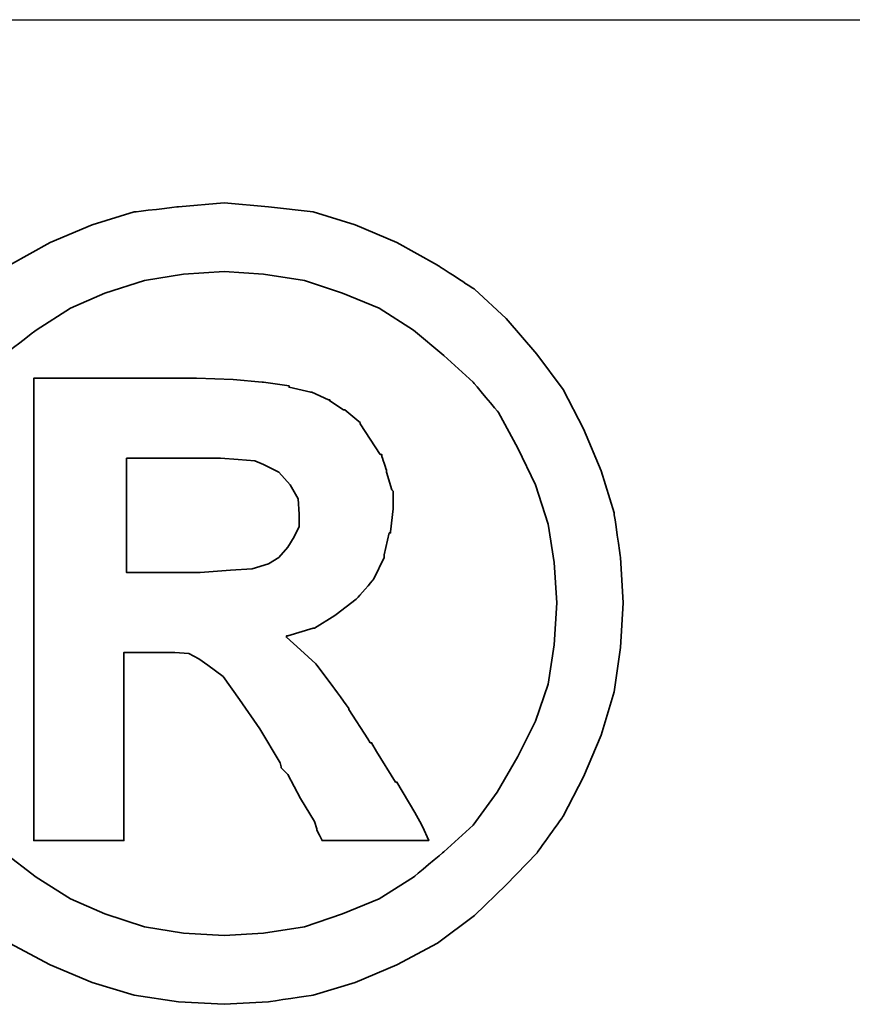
# Model space of a CAD drawing. Header units: millimetres. Extents: x 953 to 1193, y 90 to 173.
# Tile 19 of 42: x 1126.278 to 1126.519, y 110.665 to 110.95. Entities that reach past the tile are written whole.
import ezdxf

# ---------------------------------------------------------------- set-up
doc = ezdxf.new("R2010")
doc.units = ezdxf.units.MM
doc.header["$LTSCALE"] = 0.1
for name, color, linetype in [('DIM', 4, 'CONTINUOUS'), ('layer 1', 7, 'CONTINUOUS'), ('OUT', 3, 'CONTINUOUS')]:
    doc.layers.add(name, color=color, linetype=linetype)

# ---------------------------------------------------------------- blocks, each defined once
blk = doc.blocks.new('TBI MOTION logo(完整正式版)')
at = {"layer": 'layer 1', "color": 22, "lineweight": 35}
for points, knots in [([(-91.89366, 20.43624), (-91.89366, 20.43624), (-91.91351, 20.77862), (-91.91351, 20.77862), (-91.91351, 20.77862), (-91.91351, 20.77862), (-91.96114, 21.11206), (-91.96114, 21.11206), (-91.96114, 21.11206), (-91.96114, 21.11206), (-92.05641, 21.42764), (-92.05641, 21.42764), (-92.05641, 21.42764), (-92.05641, 21.42764), (-92.18939, 21.74124), (-92.18939, 21.74124), (-92.18939, 21.74124), (-92.18939, 21.74124), (-92.34222, 22.03697), (-92.34222, 22.03697), (-92.34222, 22.03697), (-92.34222, 22.03697), (-92.5407, 22.30294), (-92.5407, 22.30294), (-92.5407, 22.30294), (-92.5407, 22.30294), (-92.76895, 22.5689), (-92.76895, 22.5689), (-92.76895, 22.5689), (-92.76895, 22.5689), (-93.00713, 22.78921), (-93.00713, 22.78921), (-93.00713, 22.78921), (-93.00713, 22.78921), (-93.285, 22.96982), (-93.285, 22.96982), (-93.285, 22.96982), (-93.285, 22.96982), (-93.58867, 23.14051), (-93.58867, 23.14051), (-93.58867, 23.14051), (-93.58867, 23.14051), (-93.90227, 23.2735), (-93.90227, 23.2735), (-93.90227, 23.2735), (-93.90227, 23.2735), (-94.21785, 23.36877), (-94.21785, 23.36877), (-94.21785, 23.36877), (-94.21785, 23.36877), (-94.55129, 23.40846), (-94.55129, 23.40846), (-94.55129, 23.40846), (-94.55129, 23.40846), (-94.88474, 23.43625), (-94.88474, 23.43625), (-94.88474, 23.43625), (-94.88474, 23.43625), (-95.22612, 23.40846), (-95.22612, 23.40846), (-95.22612, 23.40846), (-95.22612, 23.40846), (-95.55956, 23.36877), (-95.55956, 23.36877), (-95.55956, 23.36877), (-95.55956, 23.36877), (-95.87515, 23.2735), (-95.87515, 23.2735), (-95.87515, 23.2735), (-95.87515, 23.2735), (-96.18973, 23.14051), (-96.18973, 23.14051), (-96.18973, 23.14051), (-96.18973, 23.14051), (-96.4944, 22.96982), (-96.4944, 22.96982), (-96.4944, 22.96982), (-96.4944, 22.96982), (-96.77028, 22.78921), (-96.77028, 22.78921), (-96.77028, 22.78921), (-96.77028, 22.78921), (-97.00846, 22.5689), (-97.00846, 22.5689), (-97.00846, 22.5689), (-97.00846, 22.5689), (-97.23671, 22.30294), (-97.23671, 22.30294), (-97.23671, 22.30294), (-97.23671, 22.30294), (-97.43618, 22.03697), (-97.43618, 22.03697), (-97.43618, 22.03697), (-97.43618, 22.03697), (-97.58901, 21.74124), (-97.58901, 21.74124), (-97.58901, 21.74124), (-97.58901, 21.74124), (-97.72298, 21.42764), (-97.72298, 21.42764), (-97.72298, 21.42764), (-97.72298, 21.42764), (-97.81825, 21.11206), (-97.81825, 21.11206), (-97.81825, 21.11206), (-97.81825, 21.11206), (-97.86589, 20.77862), (-97.86589, 20.77862), (-97.86589, 20.77862), (-97.86589, 20.77862), (-97.88375, 20.43624), (-97.88375, 20.43624), (-97.88375, 20.43624), (-97.88375, 20.43624), (-97.86589, 20.1028), (-97.86589, 20.1028), (-97.86589, 20.1028), (-97.86589, 20.1028), (-97.81825, 19.77035), (-97.81825, 19.77035), (-97.81825, 19.77035), (-97.81825, 19.77035), (-97.72298, 19.44583), (-97.72298, 19.44583), (-97.72298, 19.44583), (-97.72298, 19.44583), (-97.58901, 19.13224), (-97.58901, 19.13224), (-97.58901, 19.13224), (-97.58901, 19.13224), (-97.43618, 18.83749), (-97.43618, 18.83749), (-97.43618, 18.83749), (-97.43618, 18.83749), (-97.23671, 18.55963), (-97.23671, 18.55963), (-97.23671, 18.55963), (-97.23671, 18.55963), (-97.00846, 18.32145), (-97.00846, 18.32145), (-97.00846, 18.32145), (-97.00846, 18.32145), (-96.77028, 18.0932), (-96.77028, 18.0932), (-96.77028, 18.0932), (-96.77028, 18.0932), (-96.4944, 17.88381), (-96.4944, 17.88381), (-96.4944, 17.88381), (-96.4944, 17.88381), (-96.18973, 17.72205), (-96.18973, 17.72205), (-96.18973, 17.72205), (-96.18973, 17.72205), (-95.87515, 17.58906), (-95.87515, 17.58906), (-95.87515, 17.58906), (-95.87515, 17.58906), (-95.55956, 17.4938), (-95.55956, 17.4938), (-95.55956, 17.4938), (-95.55956, 17.4938), (-95.22612, 17.44616), (-95.22612, 17.44616), (-95.22612, 17.44616), (-95.22612, 17.44616), (-94.88474, 17.42631), (-94.88474, 17.42631), (-94.88474, 17.42631), (-94.88474, 17.42631), (-94.55129, 17.44616), (-94.55129, 17.44616), (-94.55129, 17.44616), (-94.55129, 17.44616), (-94.21785, 17.4938), (-94.21785, 17.4938), (-94.21785, 17.4938), (-94.21785, 17.4938), (-93.90227, 17.58906), (-93.90227, 17.58906), (-93.90227, 17.58906), (-93.90227, 17.58906), (-93.58867, 17.72205), (-93.58867, 17.72205), (-93.58867, 17.72205), (-93.58867, 17.72205), (-93.285, 17.88381), (-93.285, 17.88381), (-93.285, 17.88381), (-93.285, 17.88381), (-93.00713, 18.0932), (-93.00713, 18.0932), (-93.00713, 18.0932), (-93.00713, 18.0932), (-92.76895, 18.32145), (-92.76895, 18.32145), (-92.76895, 18.32145), (-92.76895, 18.32145), (-92.5407, 18.55963), (-92.5407, 18.55963), (-92.5407, 18.55963), (-92.5407, 18.55963), (-92.34222, 18.83749), (-92.34222, 18.83749), (-92.34222, 18.83749), (-92.34222, 18.83749), (-92.18939, 19.13224), (-92.18939, 19.13224), (-92.18939, 19.13224), (-92.18939, 19.13224), (-92.05641, 19.44583), (-92.05641, 19.44583), (-92.05641, 19.44583), (-92.05641, 19.44583), (-91.96114, 19.77035), (-91.96114, 19.77035), (-91.96114, 19.77035), (-91.96114, 19.77035), (-91.91351, 20.1028), (-91.91351, 20.1028), (-91.91351, 20.1028), (-91.91351, 20.1028), (-91.89366, 20.43624), (-91.89366, 20.43624)], [0, 0, 0, 0, 0.0178571, 0.0178571, 0.0178571, 0.0178572, 0.0357143, 0.0357143, 0.0357143, 0.0357143, 0.0535714, 0.0535714, 0.0535714, 0.0535714, 0.0714286, 0.0714286, 0.0714286, 0.0714286, 0.0892857, 0.0892857, 0.0892857, 0.0892857, 0.1071429, 0.1071429, 0.1071429, 0.1071429, 0.125, 0.125, 0.125, 0.125, 0.1428571, 0.1428571, 0.1428571, 0.1428572, 0.1607143, 0.1607143, 0.1607143, 0.1607143, 0.1785714, 0.1785714, 0.1785714, 0.1785714, 0.1964286, 0.1964286, 0.1964286, 0.1964286, 0.2142857, 0.2142857, 0.2142857, 0.2142857, 0.2321429, 0.2321429, 0.2321429, 0.2321429, 0.25, 0.25, 0.25, 0.25, 0.2678571, 0.2678571, 0.2678571, 0.2678572, 0.2857143, 0.2857143, 0.2857143, 0.2857143, 0.3035714, 0.3035714, 0.3035714, 0.3035714, 0.3214286, 0.3214286, 0.3214286, 0.3214286, 0.3392857, 0.3392857, 0.3392857, 0.3392857, 0.3571429, 0.3571429, 0.3571429, 0.3571429, 0.375, 0.375, 0.375, 0.375, 0.3928571, 0.3928571, 0.3928571, 0.3928572, 0.4107143, 0.4107143, 0.4107143, 0.4107143, 0.4285714, 0.4285714, 0.4285714, 0.4285714, 0.4464286, 0.4464286, 0.4464286, 0.4464286, 0.4642857, 0.4642857, 0.4642857, 0.4642857, 0.4821429, 0.4821429, 0.4821429, 0.4821429, 0.5, 0.5, 0.5, 0.5, 0.5178571, 0.5178571, 0.5178571, 0.5178572, 0.5357143, 0.5357143, 0.5357143, 0.5357143, 0.5535714, 0.5535714, 0.5535714, 0.5535714, 0.5714286, 0.5714286, 0.5714286, 0.5714286, 0.5892857, 0.5892857, 0.5892857, 0.5892857, 0.6071429, 0.6071429, 0.6071429, 0.6071429, 0.625, 0.625, 0.625, 0.625, 0.6428571, 0.6428571, 0.6428571, 0.6428572, 0.6607143, 0.6607143, 0.6607143, 0.6607143, 0.6785714, 0.6785714, 0.6785714, 0.6785714, 0.6964286, 0.6964286, 0.6964286, 0.6964286, 0.7142857, 0.7142857, 0.7142857, 0.7142857, 0.7321429, 0.7321429, 0.7321429, 0.7321429, 0.75, 0.75, 0.75, 0.75, 0.7678571, 0.7678571, 0.7678571, 0.7678572, 0.7857143, 0.7857143, 0.7857143, 0.7857143, 0.8035714, 0.8035714, 0.8035714, 0.8035714, 0.8214286, 0.8214286, 0.8214286, 0.8214286, 0.8392857, 0.8392857, 0.8392857, 0.8392857, 0.8571429, 0.8571429, 0.8571429, 0.8571429, 0.875, 0.875, 0.875, 0.875, 0.8928571, 0.8928571, 0.8928571, 0.8928572, 0.9107143, 0.9107143, 0.9107143, 0.9107143, 0.9285714, 0.9285714, 0.9285714, 0.9285714, 0.9464286, 0.9464286, 0.9464286, 0.9464286, 0.9642857, 0.9642857, 0.9642857, 0.9642857, 0.9821429, 0.9821429, 0.9821429, 0.9821429, 1, 1, 1, 1]), ([(-92.38986, 20.43624), (-92.38986, 20.43624), (-92.40871, 20.74091), (-92.40871, 20.74091), (-92.40871, 20.74091), (-92.40871, 20.74091), (-92.45536, 21.02672), (-92.45536, 21.02672), (-92.45536, 21.02672), (-92.45536, 21.02672), (-92.55063, 21.32245), (-92.55063, 21.32245), (-92.55063, 21.32245), (-92.55063, 21.32245), (-92.68361, 21.59833), (-92.68361, 21.59833), (-92.68361, 21.59833), (-92.68361, 21.59833), (-92.82651, 21.86429), (-92.82651, 21.86429), (-92.82651, 21.86429), (-92.82651, 21.86429), (-93.01705, 22.09255), (-93.01705, 22.09255), (-93.01705, 22.09255), (-93.01705, 22.09255), (-93.23736, 22.29301), (-93.23736, 22.29301), (-93.23736, 22.29301), (-93.23736, 22.29301), (-93.46561, 22.48355), (-93.46561, 22.48355), (-93.46561, 22.48355), (-93.46561, 22.48355), (-93.72165, 22.6463), (-93.72165, 22.6463), (-93.72165, 22.6463), (-93.72165, 22.6463), (-93.99754, 22.75944), (-93.99754, 22.75944), (-93.99754, 22.75944), (-93.99754, 22.75944), (-94.28335, 22.85471), (-94.28335, 22.85471), (-94.28335, 22.85471), (-94.28335, 22.85471), (-94.589, 22.90234), (-94.589, 22.90234), (-94.589, 22.90234), (-94.589, 22.90234), (-94.88474, 22.92219), (-94.88474, 22.92219), (-94.88474, 22.92219), (-94.88474, 22.92219), (-95.1894, 22.90234), (-95.1894, 22.90234), (-95.1894, 22.90234), (-95.1894, 22.90234), (-95.48315, 22.85471), (-95.48315, 22.85471), (-95.48315, 22.85471), (-95.48315, 22.85471), (-95.77988, 22.75944), (-95.77988, 22.75944), (-95.77988, 22.75944), (-95.77988, 22.75944), (-96.03691, 22.6463), (-96.03691, 22.6463), (-96.03691, 22.6463), (-96.03691, 22.6463), (-96.29394, 22.48355), (-96.29394, 22.48355), (-96.29394, 22.48355), (-96.29394, 22.48355), (-96.54203, 22.29301), (-96.54203, 22.29301), (-96.54203, 22.29301), (-96.54203, 22.29301), (-96.75937, 22.09255), (-96.75937, 22.09255), (-96.75937, 22.09255), (-96.75937, 22.09255), (-96.9509, 21.86429), (-96.9509, 21.86429), (-96.9509, 21.86429), (-96.9509, 21.86429), (-97.0938, 21.59833), (-97.0938, 21.59833), (-97.0938, 21.59833), (-97.0938, 21.59833), (-97.21686, 21.32245), (-97.21686, 21.32245), (-97.21686, 21.32245), (-97.21686, 21.32245), (-97.32206, 21.02672), (-97.32206, 21.02672), (-97.32206, 21.02672), (-97.32206, 21.02672), (-97.36076, 20.74091), (-97.36076, 20.74091), (-97.36076, 20.74091), (-97.36076, 20.74091), (-97.37961, 20.43624), (-97.37961, 20.43624), (-97.37961, 20.43624), (-97.37961, 20.43624), (-97.36076, 20.12165), (-97.36076, 20.12165), (-97.36076, 20.12165), (-97.36076, 20.12165), (-97.32206, 19.82791), (-97.32206, 19.82791), (-97.32206, 19.82791), (-97.32206, 19.82791), (-97.21686, 19.55102), (-97.21686, 19.55102), (-97.21686, 19.55102), (-97.21686, 19.55102), (-97.0938, 19.28407), (-97.0938, 19.28407), (-97.0938, 19.28407), (-97.0938, 19.28407), (-96.94098, 19.01811), (-96.94098, 19.01811), (-96.94098, 19.01811), (-96.94098, 19.01811), (-96.75937, 18.77001), (-96.75937, 18.77001), (-96.75937, 18.77001), (-96.75937, 18.77001), (-96.54203, 18.56955), (-96.54203, 18.56955), (-96.54203, 18.56955), (-96.54203, 18.56955), (-96.29394, 18.37901), (-96.29394, 18.37901), (-96.29394, 18.37901), (-96.29394, 18.37901), (-96.03691, 18.21725), (-96.03691, 18.21725), (-96.03691, 18.21725), (-96.03691, 18.21725), (-95.77988, 18.10412), (-95.77988, 18.10412), (-95.77988, 18.10412), (-95.77988, 18.10412), (-95.48315, 18.00786), (-95.48315, 18.00786), (-95.48315, 18.00786), (-95.48315, 18.00786), (-95.1894, 17.96022), (-95.1894, 17.96022), (-95.1894, 17.96022), (-95.1894, 17.96022), (-94.88474, 17.94137), (-94.88474, 17.94137), (-94.88474, 17.94137), (-94.88474, 17.94137), (-94.589, 17.96022), (-94.589, 17.96022), (-94.589, 17.96022), (-94.589, 17.96022), (-94.28335, 18.00786), (-94.28335, 18.00786), (-94.28335, 18.00786), (-94.28335, 18.00786), (-93.99754, 18.10412), (-93.99754, 18.10412), (-93.99754, 18.10412), (-93.99754, 18.10412), (-93.72165, 18.21725), (-93.72165, 18.21725), (-93.72165, 18.21725), (-93.72165, 18.21725), (-93.46561, 18.37901), (-93.46561, 18.37901), (-93.46561, 18.37901), (-93.46561, 18.37901), (-93.23736, 18.56955), (-93.23736, 18.56955), (-93.23736, 18.56955), (-93.23736, 18.56955), (-93.01705, 18.77001), (-93.01705, 18.77001), (-93.01705, 18.77001), (-93.01705, 18.77001), (-92.83644, 19.01811), (-92.83644, 19.01811), (-92.83644, 19.01811), (-92.83644, 19.01811), (-92.68361, 19.28407), (-92.68361, 19.28407), (-92.68361, 19.28407), (-92.68361, 19.28407), (-92.55063, 19.55102), (-92.55063, 19.55102), (-92.55063, 19.55102), (-92.55063, 19.55102), (-92.45536, 19.82791), (-92.45536, 19.82791), (-92.45536, 19.82791), (-92.45536, 19.82791), (-92.40871, 20.12165), (-92.40871, 20.12165), (-92.40871, 20.12165), (-92.40871, 20.12165), (-92.38986, 20.43624), (-92.38986, 20.43624)], [0, 0, 0, 0, 0.0192308, 0.0192308, 0.0192308, 0.0192308, 0.0384615, 0.0384615, 0.0384615, 0.0384615, 0.0576923, 0.0576923, 0.0576923, 0.0576923, 0.0769231, 0.0769231, 0.0769231, 0.0769231, 0.0961538, 0.0961538, 0.0961538, 0.0961539, 0.1153846, 0.1153846, 0.1153846, 0.1153846, 0.1346154, 0.1346154, 0.1346154, 0.1346154, 0.1538462, 0.1538462, 0.1538462, 0.1538462, 0.1730769, 0.1730769, 0.1730769, 0.1730769, 0.1923077, 0.1923077, 0.1923077, 0.1923077, 0.2115385, 0.2115385, 0.2115385, 0.2115385, 0.2307692, 0.2307692, 0.2307692, 0.2307692, 0.25, 0.25, 0.25, 0.25, 0.2692308, 0.2692308, 0.2692308, 0.2692308, 0.2884615, 0.2884615, 0.2884615, 0.2884615, 0.3076923, 0.3076923, 0.3076923, 0.3076923, 0.3269231, 0.3269231, 0.3269231, 0.3269231, 0.3461538, 0.3461538, 0.3461538, 0.3461539, 0.3653846, 0.3653846, 0.3653846, 0.3653846, 0.3846154, 0.3846154, 0.3846154, 0.3846154, 0.4038462, 0.4038462, 0.4038462, 0.4038462, 0.4230769, 0.4230769, 0.4230769, 0.4230769, 0.4423077, 0.4423077, 0.4423077, 0.4423077, 0.4615385, 0.4615385, 0.4615385, 0.4615385, 0.4807692, 0.4807692, 0.4807692, 0.4807692, 0.5, 0.5, 0.5, 0.5, 0.5192308, 0.5192308, 0.5192308, 0.5192308, 0.5384615, 0.5384615, 0.5384615, 0.5384615, 0.5576923, 0.5576923, 0.5576923, 0.5576923, 0.5769231, 0.5769231, 0.5769231, 0.5769231, 0.5961538, 0.5961538, 0.5961538, 0.5961539, 0.6153846, 0.6153846, 0.6153846, 0.6153846, 0.6346154, 0.6346154, 0.6346154, 0.6346154, 0.6538462, 0.6538462, 0.6538462, 0.6538462, 0.6730769, 0.6730769, 0.6730769, 0.6730769, 0.6923077, 0.6923077, 0.6923077, 0.6923077, 0.7115385, 0.7115385, 0.7115385, 0.7115385, 0.7307692, 0.7307692, 0.7307692, 0.7307692, 0.75, 0.75, 0.75, 0.75, 0.7692308, 0.7692308, 0.7692308, 0.7692308, 0.7884615, 0.7884615, 0.7884615, 0.7884615, 0.8076923, 0.8076923, 0.8076923, 0.8076923, 0.8269231, 0.8269231, 0.8269231, 0.8269231, 0.8461538, 0.8461538, 0.8461538, 0.8461539, 0.8653846, 0.8653846, 0.8653846, 0.8653846, 0.8846154, 0.8846154, 0.8846154, 0.8846154, 0.9038462, 0.9038462, 0.9038462, 0.9038462, 0.9230769, 0.9230769, 0.9230769, 0.9230769, 0.9423077, 0.9423077, 0.9423077, 0.9423077, 0.9615385, 0.9615385, 0.9615385, 0.9615385, 0.9807692, 0.9807692, 0.9807692, 0.9807692, 1, 1, 1, 1]), ([(-96.31279, 18.7323), (-96.31279, 18.7323), (-96.31279, 18.77001), (-96.31279, 18.77001), (-96.31279, 18.77001), (-96.31279, 18.77001), (-96.31279, 18.87422), (-96.31279, 18.87422), (-96.31279, 18.87422), (-96.31279, 18.87422), (-96.31279, 19.04689), (-96.31279, 19.04689), (-96.31279, 19.04689), (-96.31279, 19.04689), (-96.31279, 19.25529), (-96.31279, 19.25529), (-96.31279, 19.25529), (-96.31279, 19.25529), (-96.31279, 19.5024), (-96.31279, 19.5024), (-96.31279, 19.5024), (-96.31279, 19.5024), (-96.31279, 19.77035), (-96.31279, 19.77035), (-96.31279, 19.77035), (-96.31279, 19.77035), (-96.31279, 20.37868), (-96.31279, 20.37868), (-96.31279, 20.37868), (-96.31279, 20.37868), (-96.31279, 20.98801), (-96.31279, 20.98801), (-96.31279, 20.98801), (-96.31279, 20.98801), (-96.31279, 21.27482), (-96.31279, 21.27482), (-96.31279, 21.27482), (-96.31279, 21.27482), (-96.31279, 21.52291), (-96.31279, 21.52291), (-96.31279, 21.52291), (-96.31279, 21.52291), (-96.31279, 21.75017), (-96.31279, 21.75017), (-96.31279, 21.75017), (-96.31279, 21.75017), (-96.31279, 21.90399), (-96.31279, 21.90399), (-96.31279, 21.90399), (-96.31279, 21.90399), (-96.31279, 22.0072), (-96.31279, 22.0072), (-96.31279, 22.0072), (-96.31279, 22.0072), (-96.31279, 22.04689), (-96.31279, 22.04689), (-96.31279, 22.04689), (-96.31279, 22.04689), (-96.31279, 22.12232), (-96.31279, 22.12232), (-96.31279, 22.12232), (-96.31279, 22.12232), (-96.2463, 22.12232), (-96.2463, 22.12232), (-96.2463, 22.12232), (-96.2463, 22.12232), (-96.22645, 22.12232), (-96.22645, 22.12232), (-96.22645, 22.12232), (-96.22645, 22.12232), (-96.18973, 22.12232), (-96.18973, 22.12232), (-96.18973, 22.12232), (-96.18973, 22.12232), (-96.05576, 22.12232), (-96.05576, 22.12232), (-96.05576, 22.12232), (-96.05576, 22.12232), (-95.87515, 22.12232), (-95.87515, 22.12232), (-95.87515, 22.12232), (-95.87515, 22.12232), (-95.66476, 22.12232), (-95.66476, 22.12232), (-95.66476, 22.12232), (-95.66476, 22.12232), (-95.44643, 22.12232), (-95.44643, 22.12232), (-95.44643, 22.12232), (-95.44643, 22.12232), (-95.27375, 22.12232), (-95.27375, 22.12232), (-95.27375, 22.12232), (-95.27375, 22.12232), (-95.15963, 22.12232), (-95.15963, 22.12232), (-95.15963, 22.12232), (-95.15963, 22.12232), (-95.12291, 22.12232), (-95.12291, 22.12232), (-95.12291, 22.12232), (-95.12291, 22.12232), (-95.10306, 22.12232), (-95.10306, 22.12232), (-95.10306, 22.12232), (-95.10306, 22.12232), (-95.09314, 22.12232), (-95.09314, 22.12232), (-95.09314, 22.12232), (-95.09314, 22.12232), (-94.81725, 22.1124), (-94.81725, 22.1124), (-94.81725, 22.1124), (-94.81725, 22.1124), (-94.59893, 22.09255), (-94.59893, 22.09255), (-94.59893, 22.09255), (-94.59893, 22.09255), (-94.589, 22.09255), (-94.589, 22.09255), (-94.589, 22.09255), (-94.589, 22.09255), (-94.39846, 22.06476), (-94.39846, 22.06476), (-94.39846, 22.06476), (-94.39846, 22.06476), (-94.39846, 22.05483), (-94.39846, 22.05483), (-94.39846, 22.05483), (-94.39846, 22.05483), (-94.23571, 22.01713), (-94.23571, 22.01713), (-94.23571, 22.01713), (-94.23571, 22.01713), (-94.22777, 22.01713), (-94.22777, 22.01713), (-94.22777, 22.01713), (-94.22777, 22.01713), (-94.10273, 21.96056), (-94.10273, 21.96056), (-94.10273, 21.96056), (-94.10273, 21.96056), (-94.09281, 21.96056), (-94.09281, 21.96056), (-94.09281, 21.96056), (-94.09281, 21.96056), (-94.09281, 21.95162), (-94.09281, 21.95162), (-94.09281, 21.95162), (-94.09281, 21.95162), (-93.9896, 21.88415), (-93.9896, 21.88415), (-93.9896, 21.88415), (-93.9896, 21.88415), (-93.97868, 21.88415), (-93.97868, 21.88415), (-93.97868, 21.88415), (-93.97868, 21.88415), (-93.87448, 21.79781), (-93.87448, 21.79781), (-93.87448, 21.79781), (-93.87448, 21.79781), (-93.86456, 21.78888), (-93.86456, 21.78888), (-93.86456, 21.78888), (-93.86456, 21.78888), (-93.86456, 21.77895), (-93.86456, 21.77895), (-93.86456, 21.77895), (-93.86456, 21.77895), (-93.78913, 21.66483), (-93.78913, 21.66483), (-93.78913, 21.66483), (-93.78913, 21.66483), (-93.71371, 21.5507), (-93.71371, 21.5507), (-93.71371, 21.5507), (-93.71371, 21.5507), (-93.7028, 21.5507), (-93.7028, 21.5507), (-93.7028, 21.5507), (-93.7028, 21.5507), (-93.7028, 21.54078), (-93.7028, 21.54078), (-93.7028, 21.54078), (-93.7028, 21.54078), (-93.66608, 21.42764), (-93.66608, 21.42764), (-93.66608, 21.42764), (-93.66608, 21.42764), (-93.66608, 21.41772), (-93.66608, 21.41772), (-93.66608, 21.41772), (-93.66608, 21.41772), (-93.62638, 21.28474), (-93.62638, 21.28474), (-93.62638, 21.28474), (-93.62638, 21.28474), (-93.61844, 21.27482), (-93.61844, 21.27482), (-93.61844, 21.27482), (-93.61844, 21.27482), (-93.61844, 21.14977), (-93.61844, 21.14977), (-93.61844, 21.14977), (-93.61844, 21.14977), (-93.61844, 21.14183), (-93.61844, 21.14183), (-93.61844, 21.14183), (-93.61844, 21.14183), (-93.6363, 20.96915), (-93.6363, 20.96915), (-93.6363, 20.96915), (-93.6363, 20.96915), (-93.6363, 20.96122), (-93.6363, 20.96122), (-93.6363, 20.96122), (-93.6363, 20.96122), (-93.64623, 20.96122), (-93.64623, 20.96122), (-93.64623, 20.96122), (-93.64623, 20.96122), (-93.68493, 20.79847), (-93.68493, 20.79847), (-93.68493, 20.79847), (-93.68493, 20.79847), (-93.68493, 20.78854), (-93.68493, 20.78854), (-93.68493, 20.78854), (-93.68493, 20.78854), (-93.68493, 20.77862), (-93.68493, 20.77862), (-93.68493, 20.77862), (-93.68493, 20.77862), (-93.76135, 20.61785), (-93.76135, 20.61785), (-93.76135, 20.61785), (-93.76135, 20.61785), (-93.76929, 20.60693), (-93.76929, 20.60693), (-93.76929, 20.60693), (-93.76929, 20.60693), (-93.8844, 20.47495), (-93.8844, 20.47495), (-93.8844, 20.47495), (-93.8844, 20.47495), (-93.89433, 20.46502), (-93.89433, 20.46502), (-93.89433, 20.46502), (-93.89433, 20.46502), (-94.04517, 20.34991), (-94.04517, 20.34991), (-94.04517, 20.34991), (-94.04517, 20.34991), (-94.05509, 20.34197), (-94.05509, 20.34197), (-94.05509, 20.34197), (-94.05509, 20.34197), (-94.20792, 20.2467), (-94.20792, 20.2467), (-94.20792, 20.2467), (-94.20792, 20.2467), (-94.21785, 20.2467), (-94.21785, 20.2467), (-94.21785, 20.2467), (-94.21785, 20.2467), (-94.40839, 20.18913), (-94.40839, 20.18913), (-94.40839, 20.18913), (-94.40839, 20.18913), (-94.41831, 20.18913), (-94.41831, 20.18913), (-94.41831, 20.18913), (-94.41831, 20.18913), (-94.41831, 20.17921), (-94.41831, 20.17921), (-94.41831, 20.17921), (-94.41831, 20.17921), (-94.31312, 20.08394), (-94.31312, 20.08394), (-94.31312, 20.08394), (-94.31312, 20.08394), (-94.198, 19.97875), (-94.198, 19.97875), (-94.198, 19.97875), (-94.198, 19.97875), (-94.18907, 19.97081), (-94.18907, 19.97081), (-94.18907, 19.97081), (-94.18907, 19.97081), (-94.07494, 19.81798), (-94.07494, 19.81798), (-94.07494, 19.81798), (-94.07494, 19.81798), (-93.9499, 19.6453), (-93.9499, 19.6453), (-93.9499, 19.6453), (-93.9499, 19.6453), (-93.9499, 19.63736), (-93.9499, 19.63736), (-93.9499, 19.63736), (-93.9499, 19.63736), (-93.80799, 19.41705), (-93.80799, 19.41705), (-93.80799, 19.41705), (-93.80799, 19.41705), (-93.78913, 19.38828), (-93.78913, 19.38828), (-93.78913, 19.38828), (-93.78913, 19.38828), (-93.77921, 19.38828), (-93.77921, 19.38828), (-93.77921, 19.38828), (-93.77921, 19.38828), (-93.7415, 19.32178), (-93.7415, 19.32178), (-93.7415, 19.32178), (-93.7415, 19.32178), (-93.59859, 19.09353), (-93.59859, 19.09353), (-93.59859, 19.09353), (-93.59859, 19.09353), (-93.58867, 19.09353), (-93.58867, 19.09353), (-93.58867, 19.09353), (-93.58867, 19.09353), (-93.45569, 18.86528), (-93.45569, 18.86528), (-93.45569, 18.86528), (-93.45569, 18.86528), (-93.41798, 18.7978), (-93.41798, 18.7978), (-93.41798, 18.7978), (-93.41798, 18.7978), (-93.39813, 18.76009), (-93.39813, 18.76009), (-93.39813, 18.76009), (-93.39813, 18.76009), (-93.3505, 18.6549), (-93.3505, 18.6549), (-93.3505, 18.6549), (-93.3505, 18.6549), (-93.45569, 18.6549), (-93.45569, 18.6549), (-93.45569, 18.6549), (-93.45569, 18.6549), (-93.47454, 18.6549), (-93.47454, 18.6549), (-93.47454, 18.6549), (-93.47454, 18.6549), (-93.56088, 18.6549), (-93.56088, 18.6549), (-93.56088, 18.6549), (-93.56088, 18.6549), (-93.78913, 18.6549), (-93.78913, 18.6549), (-93.78913, 18.6549), (-93.78913, 18.6549), (-94.01738, 18.6549), (-94.01738, 18.6549), (-94.01738, 18.6549), (-94.01738, 18.6549), (-94.09281, 18.6549), (-94.09281, 18.6549), (-94.09281, 18.6549), (-94.09281, 18.6549), (-94.11265, 18.6549), (-94.11265, 18.6549), (-94.11265, 18.6549), (-94.11265, 18.6549), (-94.15036, 18.6549), (-94.15036, 18.6549), (-94.15036, 18.6549), (-94.15036, 18.6549), (-94.17021, 18.69459), (-94.17021, 18.69459), (-94.17021, 18.69459), (-94.17021, 18.69459), (-94.18907, 18.7323), (-94.18907, 18.7323), (-94.18907, 18.7323), (-94.18907, 18.7323), (-94.18907, 18.74223), (-94.18907, 18.74223), (-94.18907, 18.74223), (-94.18907, 18.74223), (-94.20792, 18.7978), (-94.20792, 18.7978), (-94.20792, 18.7978), (-94.20792, 18.7978), (-94.31312, 18.97048), (-94.31312, 18.97048), (-94.31312, 18.97048), (-94.31312, 18.97048), (-94.40839, 19.1501), (-94.40839, 19.1501), (-94.40839, 19.1501), (-94.40839, 19.1501), (-94.4461, 19.1888), (-94.4461, 19.1888), (-94.4461, 19.1888), (-94.4461, 19.1888), (-94.45602, 19.19873), (-94.45602, 19.19873), (-94.45602, 19.19873), (-94.45602, 19.19873), (-94.45602, 19.20766), (-94.45602, 19.20766), (-94.45602, 19.20766), (-94.45602, 19.20766), (-94.46595, 19.23644), (-94.46595, 19.23644), (-94.46595, 19.23644), (-94.46595, 19.23644), (-94.61679, 19.49347), (-94.61679, 19.49347), (-94.61679, 19.49347), (-94.61679, 19.49347), (-94.76962, 19.7118), (-94.76962, 19.7118), (-94.76962, 19.7118), (-94.76962, 19.7118), (-94.89268, 19.88447), (-94.89268, 19.88447), (-94.89268, 19.88447), (-94.89268, 19.88447), (-95.00779, 19.97081), (-95.00779, 19.97081), (-95.00779, 19.97081), (-95.00779, 19.97081), (-95.07528, 20.01845), (-95.07528, 20.01845), (-95.07528, 20.01845), (-95.07528, 20.01845), (-95.1507, 20.05616), (-95.1507, 20.05616), (-95.1507, 20.05616), (-95.1507, 20.05616), (-95.2549, 20.06608), (-95.2549, 20.06608), (-95.2549, 20.06608), (-95.2549, 20.06608), (-95.38887, 20.06608), (-95.38887, 20.06608), (-95.38887, 20.06608), (-95.38887, 20.06608), (-95.40872, 20.06608), (-95.40872, 20.06608), (-95.40872, 20.06608), (-95.40872, 20.06608), (-95.42658, 20.06608), (-95.42658, 20.06608), (-95.42658, 20.06608), (-95.42658, 20.06608), (-95.5417, 20.06608), (-95.5417, 20.06608), (-95.5417, 20.06608), (-95.5417, 20.06608), (-95.63697, 20.06608), (-95.63697, 20.06608), (-95.63697, 20.06608), (-95.63697, 20.06608), (-95.63697, 19.99761), (-95.63697, 19.99761), (-95.63697, 19.99761), (-95.63697, 19.99761), (-95.63697, 19.92318), (-95.63697, 19.92318), (-95.63697, 19.92318), (-95.63697, 19.92318), (-95.63697, 19.69294), (-95.63697, 19.69294), (-95.63697, 19.69294), (-95.63697, 19.69294), (-95.63697, 19.44583), (-95.63697, 19.44583), (-95.63697, 19.44583), (-95.63697, 19.44583), (-95.63697, 19.17888), (-95.63697, 19.17888), (-95.63697, 19.17888), (-95.63697, 19.17888), (-95.63697, 18.96055), (-95.63697, 18.96055), (-95.63697, 18.96055), (-95.63697, 18.96055), (-95.63697, 18.87422), (-95.63697, 18.87422), (-95.63697, 18.87422), (-95.63697, 18.87422), (-95.63697, 18.80773), (-95.63697, 18.80773), (-95.63697, 18.80773), (-95.63697, 18.80773), (-95.63697, 18.75017), (-95.63697, 18.75017), (-95.63697, 18.75017), (-95.63697, 18.75017), (-95.63697, 18.7323), (-95.63697, 18.7323), (-95.63697, 18.7323), (-95.63697, 18.7323), (-95.63697, 18.6549), (-95.63697, 18.6549), (-95.63697, 18.6549), (-95.63697, 18.6549), (-95.70247, 18.6549), (-95.70247, 18.6549), (-95.70247, 18.6549), (-95.70247, 18.6549), (-95.72232, 18.6549), (-95.72232, 18.6549), (-95.72232, 18.6549), (-95.72232, 18.6549), (-95.77988, 18.6549), (-95.77988, 18.6549), (-95.77988, 18.6549), (-95.77988, 18.6549), (-95.97835, 18.6549), (-95.97835, 18.6549), (-95.97835, 18.6549), (-95.97835, 18.6549), (-96.15103, 18.6549), (-96.15103, 18.6549), (-96.15103, 18.6549), (-96.15103, 18.6549), (-96.2076, 18.6549), (-96.2076, 18.6549), (-96.2076, 18.6549), (-96.2076, 18.6549), (-96.2463, 18.6549), (-96.2463, 18.6549), (-96.2463, 18.6549), (-96.2463, 18.6549), (-96.31279, 18.6549), (-96.31279, 18.6549), (-96.31279, 18.6549), (-96.31279, 18.6549), (-96.31279, 18.7323), (-96.31279, 18.7323)], [0, 0, 0, 0, 0.0074074, 0.0074074, 0.0074074, 0.0074074, 0.0148148, 0.0148148, 0.0148148, 0.0148148, 0.0222222, 0.0222222, 0.0222222, 0.0222222, 0.0296296, 0.0296296, 0.0296296, 0.0296296, 0.037037, 0.037037, 0.037037, 0.037037, 0.0444444, 0.0444444, 0.0444444, 0.0444445, 0.0518519, 0.0518519, 0.0518519, 0.0518519, 0.0592593, 0.0592593, 0.0592593, 0.0592593, 0.0666667, 0.0666667, 0.0666667, 0.0666667, 0.0740741, 0.0740741, 0.0740741, 0.0740741, 0.0814815, 0.0814815, 0.0814815, 0.0814815, 0.0888889, 0.0888889, 0.0888889, 0.0888889, 0.0962963, 0.0962963, 0.0962963, 0.0962963, 0.1037037, 0.1037037, 0.1037037, 0.1037037, 0.1111111, 0.1111111, 0.1111111, 0.1111111, 0.1185185, 0.1185185, 0.1185185, 0.1185185, 0.1259259, 0.1259259, 0.1259259, 0.1259259, 0.1333333, 0.1333333, 0.1333333, 0.1333333, 0.1407407, 0.1407407, 0.1407407, 0.1407408, 0.1481481, 0.1481481, 0.1481481, 0.1481482, 0.1555556, 0.1555556, 0.1555556, 0.1555556, 0.162963, 0.162963, 0.162963, 0.162963, 0.1703704, 0.1703704, 0.1703704, 0.1703704, 0.1777778, 0.1777778, 0.1777778, 0.1777778, 0.1851852, 0.1851852, 0.1851852, 0.1851852, 0.1925926, 0.1925926, 0.1925926, 0.1925926, 0.2, 0.2, 0.2, 0.2, 0.2074074, 0.2074074, 0.2074074, 0.2074074, 0.2148148, 0.2148148, 0.2148148, 0.2148148, 0.2222222, 0.2222222, 0.2222222, 0.2222222, 0.2296296, 0.2296296, 0.2296296, 0.2296296, 0.237037, 0.237037, 0.237037, 0.237037, 0.2444444, 0.2444444, 0.2444444, 0.2444445, 0.2518519, 0.2518519, 0.2518519, 0.2518519, 0.2592593, 0.2592593, 0.2592593, 0.2592593, 0.2666667, 0.2666667, 0.2666667, 0.2666667, 0.2740741, 0.2740741, 0.2740741, 0.2740741, 0.2814815, 0.2814815, 0.2814815, 0.2814815, 0.2888889, 0.2888889, 0.2888889, 0.2888889, 0.2962963, 0.2962963, 0.2962963, 0.2962963, 0.3037037, 0.3037037, 0.3037037, 0.3037037, 0.3111111, 0.3111111, 0.3111111, 0.3111111, 0.3185185, 0.3185185, 0.3185185, 0.3185185, 0.3259259, 0.3259259, 0.3259259, 0.3259259, 0.3333333, 0.3333333, 0.3333333, 0.3333333, 0.3407407, 0.3407407, 0.3407407, 0.3407408, 0.3481481, 0.3481481, 0.3481481, 0.3481482, 0.3555556, 0.3555556, 0.3555556, 0.3555556, 0.362963, 0.362963, 0.362963, 0.362963, 0.3703704, 0.3703704, 0.3703704, 0.3703704, 0.3777778, 0.3777778, 0.3777778, 0.3777778, 0.3851852, 0.3851852, 0.3851852, 0.3851852, 0.3925926, 0.3925926, 0.3925926, 0.3925926, 0.4, 0.4, 0.4, 0.4, 0.4074074, 0.4074074, 0.4074074, 0.4074074, 0.4148148, 0.4148148, 0.4148148, 0.4148148, 0.4222222, 0.4222222, 0.4222222, 0.4222222, 0.4296296, 0.4296296, 0.4296296, 0.4296296, 0.437037, 0.437037, 0.437037, 0.437037, 0.4444444, 0.4444444, 0.4444444, 0.4444445, 0.4518519, 0.4518519, 0.4518519, 0.4518519, 0.4592593, 0.4592593, 0.4592593, 0.4592593, 0.4666667, 0.4666667, 0.4666667, 0.4666667, 0.4740741, 0.4740741, 0.4740741, 0.4740741, 0.4814815, 0.4814815, 0.4814815, 0.4814815, 0.4888889, 0.4888889, 0.4888889, 0.4888889, 0.4962963, 0.4962963, 0.4962963, 0.4962963, 0.5037037, 0.5037037, 0.5037037, 0.5037037, 0.5111111, 0.5111111, 0.5111111, 0.5111111, 0.5185185, 0.5185185, 0.5185185, 0.5185185, 0.5259259, 0.5259259, 0.5259259, 0.5259259, 0.5333333, 0.5333333, 0.5333333, 0.5333333, 0.5407407, 0.5407407, 0.5407407, 0.5407408, 0.5481481, 0.5481481, 0.5481481, 0.5481482, 0.5555556, 0.5555556, 0.5555556, 0.5555556, 0.562963, 0.562963, 0.562963, 0.562963, 0.5703704, 0.5703704, 0.5703704, 0.5703704, 0.5777778, 0.5777778, 0.5777778, 0.5777778, 0.5851852, 0.5851852, 0.5851852, 0.5851852, 0.5925926, 0.5925926, 0.5925926, 0.5925926, 0.6, 0.6, 0.6, 0.6, 0.6074074, 0.6074074, 0.6074074, 0.6074074, 0.6148148, 0.6148148, 0.6148148, 0.6148148, 0.6222222, 0.6222222, 0.6222222, 0.6222222, 0.6296296, 0.6296296, 0.6296296, 0.6296296, 0.637037, 0.637037, 0.637037, 0.637037, 0.6444444, 0.6444444, 0.6444444, 0.6444445, 0.6518519, 0.6518519, 0.6518519, 0.6518519, 0.6592593, 0.6592593, 0.6592593, 0.6592593, 0.6666667, 0.6666667, 0.6666667, 0.6666667, 0.6740741, 0.6740741, 0.6740741, 0.6740741, 0.6814815, 0.6814815, 0.6814815, 0.6814815, 0.6888889, 0.6888889, 0.6888889, 0.6888889, 0.6962963, 0.6962963, 0.6962963, 0.6962963, 0.7037037, 0.7037037, 0.7037037, 0.7037037, 0.7111111, 0.7111111, 0.7111111, 0.7111111, 0.7185185, 0.7185185, 0.7185185, 0.7185185, 0.7259259, 0.7259259, 0.7259259, 0.7259259, 0.7333333, 0.7333333, 0.7333333, 0.7333333, 0.7407407, 0.7407407, 0.7407407, 0.7407408, 0.7481481, 0.7481481, 0.7481481, 0.7481482, 0.7555556, 0.7555556, 0.7555556, 0.7555556, 0.762963, 0.762963, 0.762963, 0.762963, 0.7703704, 0.7703704, 0.7703704, 0.7703704, 0.7777778, 0.7777778, 0.7777778, 0.7777778, 0.7851852, 0.7851852, 0.7851852, 0.7851852, 0.7925926, 0.7925926, 0.7925926, 0.7925926, 0.8, 0.8, 0.8, 0.8, 0.8074074, 0.8074074, 0.8074074, 0.8074074, 0.8148148, 0.8148148, 0.8148148, 0.8148148, 0.8222222, 0.8222222, 0.8222222, 0.8222222, 0.8296296, 0.8296296, 0.8296296, 0.8296296, 0.837037, 0.837037, 0.837037, 0.837037, 0.8444444, 0.8444444, 0.8444444, 0.8444445, 0.8518519, 0.8518519, 0.8518519, 0.8518519, 0.8592593, 0.8592593, 0.8592593, 0.8592593, 0.8666667, 0.8666667, 0.8666667, 0.8666667, 0.8740741, 0.8740741, 0.8740741, 0.8740741, 0.8814815, 0.8814815, 0.8814815, 0.8814815, 0.8888889, 0.8888889, 0.8888889, 0.8888889, 0.8962963, 0.8962963, 0.8962963, 0.8962963, 0.9037037, 0.9037037, 0.9037037, 0.9037037, 0.9111111, 0.9111111, 0.9111111, 0.9111111, 0.9185185, 0.9185185, 0.9185185, 0.9185185, 0.9259259, 0.9259259, 0.9259259, 0.9259259, 0.9333333, 0.9333333, 0.9333333, 0.9333333, 0.9407407, 0.9407407, 0.9407407, 0.9407408, 0.9481481, 0.9481481, 0.9481481, 0.9481482, 0.9555556, 0.9555556, 0.9555556, 0.9555556, 0.962963, 0.962963, 0.962963, 0.962963, 0.9703704, 0.9703704, 0.9703704, 0.9703704, 0.9777778, 0.9777778, 0.9777778, 0.9777778, 0.9851852, 0.9851852, 0.9851852, 0.9851852, 0.9925926, 0.9925926, 0.9925926, 0.9925926, 1, 1, 1, 1]), ([(-95.61712, 21.52291), (-95.61712, 21.52291), (-95.61712, 21.44551), (-95.61712, 21.44551), (-95.61712, 21.44551), (-95.61712, 21.44551), (-95.61712, 21.27482), (-95.61712, 21.27482), (-95.61712, 21.27482), (-95.61712, 21.27482), (-95.61712, 21.08328), (-95.61712, 21.08328), (-95.61712, 21.08328), (-95.61712, 21.08328), (-95.61712, 20.91358), (-95.61712, 20.91358), (-95.61712, 20.91358), (-95.61712, 20.91358), (-95.61712, 20.74091), (-95.61712, 20.74091), (-95.61712, 20.74091), (-95.61712, 20.74091), (-95.61712, 20.66449), (-95.61712, 20.66449), (-95.61712, 20.66449), (-95.61712, 20.66449), (-95.59926, 20.66449), (-95.59926, 20.66449), (-95.59926, 20.66449), (-95.59926, 20.66449), (-95.38887, 20.66449), (-95.38887, 20.66449), (-95.38887, 20.66449), (-95.38887, 20.66449), (-95.15963, 20.66449), (-95.15963, 20.66449), (-95.15963, 20.66449), (-95.15963, 20.66449), (-95.08421, 20.66449), (-95.08421, 20.66449), (-95.08421, 20.66449), (-95.08421, 20.66449), (-95.06535, 20.66449), (-95.06535, 20.66449), (-95.06535, 20.66449), (-95.06535, 20.66449), (-94.8371, 20.68335), (-94.8371, 20.68335), (-94.8371, 20.68335), (-94.8371, 20.68335), (-94.67435, 20.69327), (-94.67435, 20.69327), (-94.67435, 20.69327), (-94.67435, 20.69327), (-94.55129, 20.73098), (-94.55129, 20.73098), (-94.55129, 20.73098), (-94.55129, 20.73098), (-94.47389, 20.77862), (-94.47389, 20.77862), (-94.47389, 20.77862), (-94.47389, 20.77862), (-94.40839, 20.85503), (-94.40839, 20.85503), (-94.40839, 20.85503), (-94.40839, 20.85503), (-94.36075, 20.93145), (-94.36075, 20.93145), (-94.36075, 20.93145), (-94.36075, 20.93145), (-94.32304, 21.00885), (-94.32304, 21.00885), (-94.32304, 21.00885), (-94.32304, 21.00885), (-94.32304, 21.10214), (-94.32304, 21.10214), (-94.32304, 21.10214), (-94.32304, 21.10214), (-94.33098, 21.21726), (-94.33098, 21.21726), (-94.33098, 21.21726), (-94.33098, 21.21726), (-94.38854, 21.32245), (-94.38854, 21.32245), (-94.38854, 21.32245), (-94.38854, 21.32245), (-94.47389, 21.41772), (-94.47389, 21.41772), (-94.47389, 21.41772), (-94.47389, 21.41772), (-94.589, 21.47528), (-94.589, 21.47528), (-94.589, 21.47528), (-94.589, 21.47528), (-94.65549, 21.50306), (-94.65549, 21.50306), (-94.65549, 21.50306), (-94.65549, 21.50306), (-94.77954, 21.51299), (-94.77954, 21.51299), (-94.77954, 21.51299), (-94.77954, 21.51299), (-94.91252, 21.52291), (-94.91252, 21.52291), (-94.91252, 21.52291), (-94.91252, 21.52291), (-95.10306, 21.52291), (-95.10306, 21.52291), (-95.10306, 21.52291), (-95.10306, 21.52291), (-95.12291, 21.52291), (-95.12291, 21.52291), (-95.12291, 21.52291), (-95.12291, 21.52291), (-95.19833, 21.52291), (-95.19833, 21.52291), (-95.19833, 21.52291), (-95.19833, 21.52291), (-95.40872, 21.52291), (-95.40872, 21.52291), (-95.40872, 21.52291), (-95.40872, 21.52291), (-95.59926, 21.52291), (-95.59926, 21.52291), (-95.59926, 21.52291), (-95.59926, 21.52291), (-95.61712, 21.52291), (-95.61712, 21.52291)], [0, 0, 0, 0, 0.03125, 0.03125, 0.03125, 0.03125, 0.0625, 0.0625, 0.0625, 0.0625, 0.09375, 0.09375, 0.09375, 0.09375, 0.125, 0.125, 0.125, 0.125, 0.15625, 0.15625, 0.15625, 0.15625, 0.1875, 0.1875, 0.1875, 0.1875, 0.21875, 0.21875, 0.21875, 0.21875, 0.25, 0.25, 0.25, 0.25, 0.28125, 0.28125, 0.28125, 0.28125, 0.3125, 0.3125, 0.3125, 0.3125, 0.34375, 0.34375, 0.34375, 0.34375, 0.375, 0.375, 0.375, 0.375, 0.40625, 0.40625, 0.40625, 0.40625, 0.4375, 0.4375, 0.4375, 0.4375, 0.46875, 0.46875, 0.46875, 0.46875, 0.5, 0.5, 0.5, 0.5, 0.53125, 0.53125, 0.53125, 0.53125, 0.5625, 0.5625, 0.5625, 0.5625, 0.59375, 0.59375, 0.59375, 0.59375, 0.625, 0.625, 0.625, 0.625, 0.65625, 0.65625, 0.65625, 0.65625, 0.6875, 0.6875, 0.6875, 0.6875, 0.71875, 0.71875, 0.71875, 0.71875, 0.75, 0.75, 0.75, 0.75, 0.78125, 0.78125, 0.78125, 0.78125, 0.8125, 0.8125, 0.8125, 0.8125, 0.84375, 0.84375, 0.84375, 0.84375, 0.875, 0.875, 0.875, 0.875, 0.90625, 0.90625, 0.90625, 0.90625, 0.9375, 0.9375, 0.9375, 0.9375, 0.96875, 0.96875, 0.96875, 0.96875, 1, 1, 1, 1])]:
    blk.add_open_spline(points, degree=3, knots=knots, dxfattribs=at)

msp = doc.modelspace()

# ---------------------------------------------------------------- linework, layer by layer
at = {"layer": 'OUT', "color": 7}
msp.add_line((1123.64386, 110.9501), (1133.74757, 110.9501), dxfattribs=at)

# ---------------------------------------------------------------- block references
at = {"layer": 'DIM', "color": 7, "xscale": 0.0385559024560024, "yscale": 0.0385559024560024, "zscale": 0.0385559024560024}
msp.add_blockref('TBI MOTION logo(完整正式版)', (1129.99564, 109.99349), dxfattribs=at)

doc.saveas('drawing.dxf')
